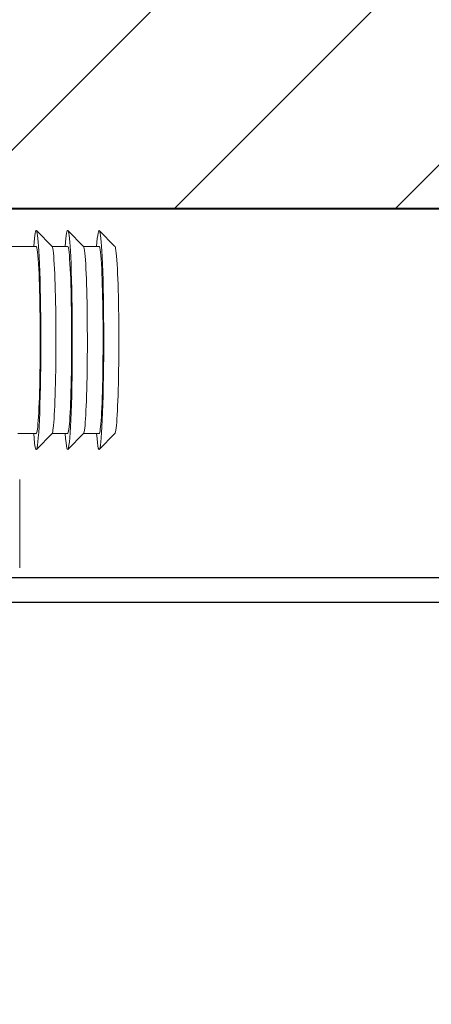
# Model space of a CAD drawing. Header units: millimetres. Extents: x -1893473 to 1546619, y -568027 to 942944.
# Tile 180 of 256: x 168707 to 168916, y -496083 to -495583. Entities that reach past the tile are written whole.
import ezdxf
from ezdxf.enums import TextEntityAlignment as Align

# ---------------------------------------------------------------- set-up
doc = ezdxf.new("R2010")
doc.units = ezdxf.units.MM
doc.header["$LTSCALE"] = 0.2
doc.layers.get('0').update_dxf_attribs({"lineweight": 0})
for name, color, linetype, lineweight in [('!! 0_Opis_pom', 9, 'Continuous', 13), ('!! 1_hatch projektowane ściany', 4, 'Continuous', 5), ('!! 1_OPIS POM NOWE', 140, 'Continuous', 5), ('!! 1_PROJ Sciany', 2, 'Continuous', 40), ('P-Opis nadproża', 150, 'Continuous', 9)]:
    doc.layers.add(name, color=color, linetype=linetype, lineweight=lineweight)
doc.layers.add('!! 1_zabudowa GK', color=33, linetype='Continuous')
doc.layers.add('!!_@ wypos sanit nd', color=7, linetype='Continuous', lineweight=0, plot=False)
doc.layers.add('Powierzchnia', color=140, linetype='Continuous', lineweight=5, plot=False)
doc.styles.add('ARIAL', font='tahoma.ttf')

# ---------------------------------------------------------------- blocks, each defined once
blk = doc.blocks.new('A$C4ebe9e89')
for points in [[(-0.24944, 0.17326), (-0.24147, 0.18145)], [(-0.24136, 0.17331), (-0.23341, 0.17331), (-0.22548, 0.18145)], [(-0.22538, 0.17331), (-0.21743, 0.17331), (-0.2095, 0.18145)], [(-0.19567, 0.17331), (-0.20939, 0.17331)], [(-0.24944, 0.07835), (-0.24147, 0.07016)], [(-0.24136, 0.07831), (-0.23341, 0.07831), (-0.22548, 0.07016)], [(-0.22538, 0.07831), (-0.21743, 0.07831), (-0.2095, 0.07016)], [(-0.2, 0.07831), (-0.20939, 0.07831)], [(-0.20099, 0.05497), (-0.20099, 0.00998)]]:
    blk.add_lwpolyline(points)
for centre, major_axis, start_param, end_param in [((-0.24136, 0.12581), (0, 0.0557), 5.733752, 6.988802), ((-0.22538, 0.12581), (0, 0.0557), 5.733752, 6.988802), ((-0.20939, 0.12581), (0, 0.0557), 5.733752, 6.988802), ((-0.24936, 0.12581), (0, 0.0475), 0.043665, 0.705617), ((-0.24136, 0.12581), (0, 0.0475), 0, 0.705617), ((-0.23337, 0.12581), (0, 0.0475), 0.043665, 0.705617), ((-0.22538, 0.12581), (0, 0.0475), 0, 0.705617), ((-0.21738, 0.12581), (0, 0.0475), 0.043665, 0.705617), ((-0.20939, 0.12581), (0, 0.0475), 0, 0.705617), ((-0.24136, 0.12581), (0, 0.0557), 0.705617, 3.691026), ((-0.22538, 0.12581), (0, 0.0557), 0.705617, 3.691026), ((-0.20939, 0.12581), (0, 0.0557), 0.705617, 3.691026), ((-0.24936, 0.12581), (0, 0.0475), 0.705617, 3.097928), ((-0.24136, 0.12581), (0, 0.0475), 0.705617, 3.141593), ((-0.23337, 0.12581), (0, 0.0475), 0.705617, 3.097928), ((-0.22538, 0.12581), (0, 0.0475), 0.705617, 3.141593), ((-0.21738, 0.12581), (0, 0.0475), 0.705617, 3.097928), ((-0.20939, 0.12581), (0, 0.0475), 0.705617, 3.141593)]:
    blk.add_ellipse(centre, major_axis=major_axis, ratio=0.04256, start_param=start_param, end_param=end_param)
blk = doc.blocks.new('A$C2EB40A8D')
at = {"layer": '!! 1_hatch projektowane ściany'}
h = blk.add_hatch(dxfattribs=at)
h.set_pattern_fill('ANSI31', color=256, scale=25)
h.set_pattern_definition([(45, (-604946.8, 1976053.4), (-56.1266008, 56.1266008), [])])
h.paths.add_polyline_path([(3298.87011, -1277.48603), (6407.5648, -1277.48603), (6407.5648, -1157.48603), (3298.87011, -1157.48603)])
blk.add_lwpolyline([(3298.87011, -1277.48603), (6407.5648, -1277.48603), (6407.5648, -1157.48603), (3298.87011, -1157.48603)], close=True, dxfattribs=at)
at = {"layer": '!! 1_PROJ Sciany'}
blk.add_lwpolyline([(6407.5648, -1277.48603), (3298.87011, -1277.48603)], dxfattribs=at)
at = {"layer": '!! 1_zabudowa GK'}
for points in [[(6407.5648, -1464.98603), (3298.87011, -1464.98603)], [(6407.5648, -1477.48603), (3298.87011, -1477.48603)]]:
    blk.add_lwpolyline(points, dxfattribs=at)
at = {"layer": 'Powierzchnia'}
blk.add_lwpolyline([(9048.87011, -2387.48603), (6407.5648, -2387.48603), (6407.5648, -1277.48603), (3298.87011, -1277.48603), (3298.87011, -4092.48603), (9048.87011, -4092.48603)], close=True, dxfattribs=at)
at = {"layer": '!!_@ wypos sanit nd', "xscale": -1000, "yscale": 1000, "zscale": 1000}
blk.add_blockref('A$C4ebe9e89', (4837.75685, -1469.95656), dxfattribs=at)
at = {"layer": '!! 0_Opis_pom', "ltscale": 0.7, "style": 'ARIAL'}
for tag, p in [('B1,21', (-891.77727, 31796.97458)), ('A1,16', (-13651.31084, 31587.95236)), ('B1,19', (-5798.61305, 31587.22944)), ('B1/17', (-9701.43347, 31565.05244)), ('1,23', (10805.41388, 31565.05244)), ('1,22', (4526.58954, 31507.65132)), ('A1,1', (-16866.13618, 31459.3792)), ('B1,18', (-7791.62894, 31330.08444)), ('B1,20', (-2961.4347, 31167.05787)), ('A1,6', (-19287.17717, 30923.71998)), ('B1,1', (14135.63445, 30913.92963)), ('B1,3', (17346.74696, 30023.81022)), ('B1,4', (29817.71501, 29157.67457)), ('A1,5', (-23454.5385, 28820.77901)), ('A1,2', (-17502.57721, 28602.57524)), ('B1,2D', (2616.16402, 28559.52261)), ('A1,15', (-13651.31084, 28261.46046)), ('B1,4', (29883.58177, 28158.35876)), ('B1,2B', (18801.54781, 27650.12382)), ('B1,2A', (13086.7373, 27376.04393)), ('A1,3', (-16846.27912, 25980.40356)), ('B1,8', (9089.53994, 25356.27639)), ('B1,6', (31915.87888, 23754.79829)), ('A1,4', (-24010.17576, 23559.17399)), ('B1,14', (-11621.32288, 23261.44183)), ('B1,13', (-3080.55208, 22924.09997)), ('B1,5', (29245.49088, 22896.69268)), ('B1,10', (3982.60923, 22874.21277)), ('B1,9', (5634.43488, 22623.92098)), ('B1,2C', (13327.26639, 22378.5328)), ('B1,7', (16398.41175, 22348.28836)), ('B1,11', (5553.20442, 20939.83877)), ('B1,12', (3693.27174, 20628.72148)), ('C1,3', (5969.08376, 16336.01084)), ('C1,2', (11955.93711, 11671.55655)), ('C1,1', (15659.17205, 11415.94196)), ('C1,4', (5140.00888, 9205.5831)), ('C1,5', (5680.4486, 6154.54995)), ('C1,10', (16327.05085, 6080.66085)), ('C1,9', (16526.57171, 3173.45283)), ('C1,6', (6367.37903, 2771.84181)), ('D0,18', (-1981.87701, -110.73158)), ('D0,7', (-13531.42299, -1159.67649)), ('C1,7', (7275.77161, -1303.00991)), ('D0,17', (2064.87671, -1345.69113)), ('D0,3', (-9324.21674, -1442.63631)), ('D0,6', (-17529.61851, -1957.37463)), ('D0,10', (-21369.4432, -2140.60378)), ('D,09', (-12990.08379, -2746.32902)), ('D0,2', (-5516.19514, -3101.87722)), ('D0,16', (2266.73061, -3284.15369)), ('D0,8', (-14357.79539, -3567.69719)), ('D0,5', (-10461.54478, -3629.26575)), ('D0,4', (-8396.53404, -4353.7937)), ('D0,15', (1974.41895, -5205.84774)), ('D0,1', (-5633.49598, -5662.48534)), ('D0,11', (-23334.09291, -6045.78706)), ('D0,12', (-22436.85763, -9302.9678)), ('D0,13', (-22436.85763, -11581.16526)), ('D0,14', (-13645.94445, -11884.57769))]:
    blk.add_attdef(tag, text='', height=119.68, dxfattribs=at).set_placement(p, align=Align.MIDDLE_CENTER)
at = {"layer": '!! 1_OPIS POM NOWE', "style": 'ARIAL'}
for tag, p in [('C1.7A', (7769.3756, 685.765)), ('C1.7C', (7655.80151, -2045.04756)), ('C1.8B', (10935.93068, -2107.41983)), ('C1.8A', (13897.39715, -2120.69016)), ('C1.7B', (8274.43201, -3270.18959)), ('E1.2', (16701.02923, -5331.07351)), ('E1.5E', (21974.23379, -5463.99012)), ('E1.5D', (24989.27391, -5785.36474)), ('E1.1', (8357.81567, -5851.01076)), ('E1.5C', (25222.53959, -6394.64172)), ('E1.5B', (27694.70831, -7009.86571)), ('E1.6', (5279.46063, -8141.28746)), ('E1.5A', (25547.9555, -8495.18994)), ('E1.5G', (23977.19473, -9792.46695)), ('E1.5F', (22414.7084, -9822.66389)), ('E1,4', (13935.69867, -10458.20073)), ('E1.5L', (28030.8296, -11267.7725)), ('E1.3', (5639.18862, -11994.01941)), ('E1.5H', (23988.49716, -12231.38049)), ('E1.5K', (27714.73934, -12977.98364)), ('E1.5I', (22290.68736, -13989.9049)), ('E1.5J', (27095.71534, -16088.17469))]:
    blk.add_attdef(tag, text='', height=119.68, dxfattribs=at).set_placement(p, align=Align.MIDDLE_CENTER)

msp = doc.modelspace()

# ---------------------------------------------------------------- block references
at = {"layer": 'P-Opis nadproża', "color": 4}
msp.add_blockref('A$C2EB40A8D', (163667.94092, -494401.63474), dxfattribs=at)

doc.saveas('drawing.dxf')
